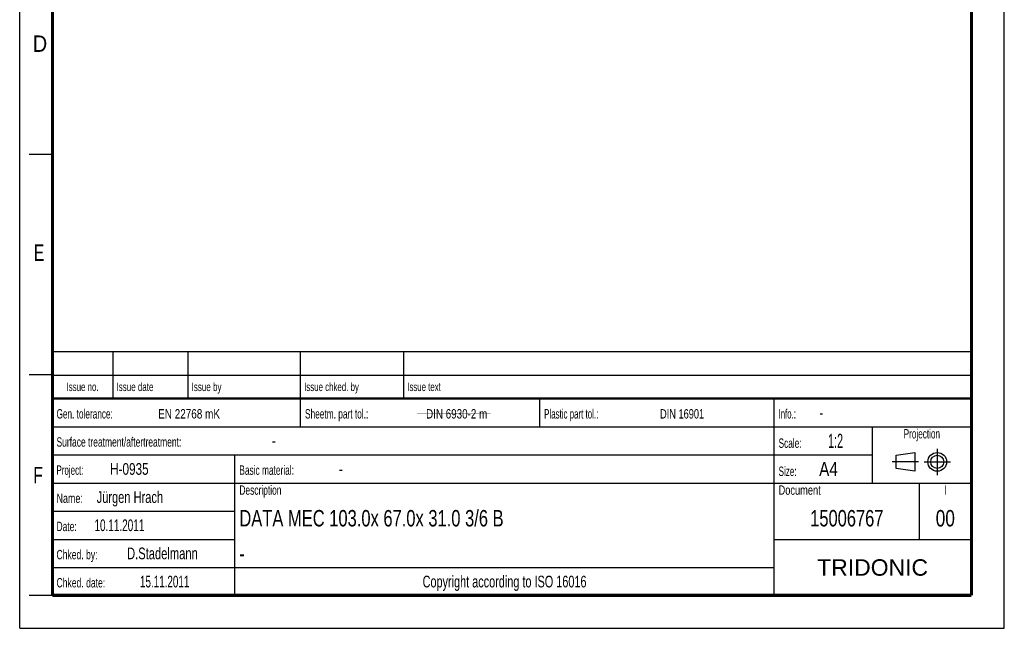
# Model space of a CAD drawing. Header units: millimetres. Extents: x 0 to 210, y 0 to 297.
# Tile 1 of 9: x 0 to 210, y 0 to 130. Entities that reach past the tile are written whole.
import ezdxf
from ezdxf.enums import TextEntityAlignment as Align

# ---------------------------------------------------------------- set-up
doc = ezdxf.new("R2010")
doc.units = ezdxf.units.MM
doc.header["$LTSCALE"] = 19.36
doc.linetypes.add('CENTER', pattern=[0.6, 0.375, -0.075, 0.075, -0.075])
doc.layers.get('0').update_dxf_attribs({"linetype": 'CONTINUOUS'})
doc.layers.add('DEFAULT_1', color=7, linetype='CENTER')
doc.layers.add('Z_NOTICE', color=7, linetype='CONTINUOUS')
doc.styles.add('TEXTSTYLE_2', font='txt', dxfattribs={"width": 0.75})
doc.styles.add('TEXTSTYLE_5', font='arial.ttf')

# ---------------------------------------------------------------- blocks, each defined once
blk = doc.blocks.new('SYMBOL_2_BL0', base_point=(192.31, 35.47))
at = {"color": 2, "linetype": 'CONTINUOUS'}
for p, q in [((186.91, 36.87), (190.91, 37.47)), ((186.91, 34.07), (186.91, 36.87)), ((190.91, 37.47), (190.91, 33.47)), ((190.91, 33.47), (186.91, 34.07))]:
    blk.add_line(p, q, dxfattribs=at)
for radius in [2, 1.4]:
    blk.add_circle((195.71, 35.47), radius, dxfattribs=at)
at = {"layer": 'DEFAULT_1', "color": 2, "linetype": 'CENTER'}
for p, q in [((195.71, 38.27), (195.71, 32.67)), ((191.71, 35.47), (186.11, 35.47)), ((192.91, 35.47), (198.5, 35.47))]:
    blk.add_line(p, q, dxfattribs=at)

msp = doc.modelspace()

# ---------------------------------------------------------------- linework, layer by layer
at = {"color": 2, "linetype": 'CONTINUOUS'}
for p, q in [((0, 0), (0, 297)), ((210, 0), (210, 297)), ((7, 101), (2, 101)), ((6.914, 48.96), (6.914, 58.96)), ((6.914, 58.96), (202.914, 58.96)), ((19.914, 48.96), (19.914, 58.96)), ((35.914, 48.96), (35.914, 58.96)), ((59.914, 48.96), (59.914, 58.96)), ((81.914, 48.96), (81.914, 58.96)), ((202.914, 48.96), (202.914, 58.96)), ((7, 54), (2, 54)), ((6.914, 53.96), (202.914, 53.96)), ((6.914, 6.96), (6.914, 48.96)), ((6.914, 48.96), (202.914, 48.96)), ((6.914, 48.96), (202.914, 48.96)), ((59.914, 42.96), (59.914, 48.96)), ((110.914, 42.96), (110.914, 48.96)), ((160.914, 6.96), (160.914, 48.96)), ((202.914, 6.96), (202.914, 48.96)), ((6.914, 42.96), (202.914, 42.96)), ((181.914, 30.96), (181.914, 42.96)), ((6.914, 36.96), (181.914, 36.96)), ((45.914, 6.96), (45.914, 36.96)), ((6.914, 30.96), (202.914, 30.96)), ((191.914, 18.96), (191.914, 30.96)), ((6.914, 24.96), (45.914, 24.96)), ((6.914, 18.96), (45.914, 18.96)), ((160.914, 18.96), (202.914, 18.96)), ((6.914, 12.96), (160.914, 12.96)), ((7, 7), (2, 7)), ((6.914, 6.96), (202.914, 6.96)), ((0, 0), (210, 0))]:
    msp.add_line(p, q, dxfattribs=at)
at = {"color": 7, "linetype": 'CONTINUOUS'}
for points, const_width in [([(7, 7), (7, 290)], 0.7), ([(203, 7), (203, 290)], 0.7), ([(7, 49), (203, 49)], 0.5), ([(7.399, 45.763), (160.804, 45.665)], 0.01), ([(7, 7), (203, 7)], 0.7)]:
    msp.add_lwpolyline(points, dxfattribs=dict(at, const_width=const_width))

# ---------------------------------------------------------------- block references
at = {"color": 2, "linetype": 'CONTINUOUS'}
msp.add_blockref('SYMBOL_2_BL0', (192.305, 35.47), dxfattribs=at)

# ---------------------------------------------------------------- texts
at = {"color": 5, "linetype": 'CONTINUOUS', "style": 'TEXTSTYLE_2'}
for s, width, p in [('D', 0.904762, (2.807, 122.857)), ('E', 0.714286, (3.002, 78.302)), ('F', 0.714286, (2.922, 30.897))]:
    msp.add_text(s, height=3.5, dxfattribs=dict(at, width=width)).set_placement(p)
at = {"layer": 'Z_NOTICE', "color": 5, "linetype": 'CONTINUOUS', "style": 'TEXTSTYLE_2'}
for s, height, width, p in [('Issue date ', 1.8, 0.707792, (20.664, 50.56)), ('Issue by ', 1.8, 0.71164, (36.664, 50.56)), ('Issue chked. by', 1.8, 0.698413, (60.664, 50.56)), ('Issue text ', 1.8, 0.694805, (82.664, 50.56)), ('Gen. tolerance:', 2, 0.657143, (7.851, 44.71)), ('EN 22768 mK', 2, 0.792208, (29.53, 44.71)), ('Sheetm. part tol.:', 2, 0.662698, (60.851, 44.71)), ('DIN 6930-2 m', 2, 0.78373, (86.672, 44.71)), ('Plastic part tol.:', 2, 0.632275, (111.851, 44.71)), ('DIN 16901', 2, 0.73545, (136.577, 44.71)), ('Info.: ', 2, 0.622449, (161.851, 44.71)), ('-', 2.5, 0.714286, (170.565, 44.71)), ('Surface treatment/aftertreatment: ', 2, 0.67577, (7.851, 38.71)), ('Scale:  ', 2, 0.660714, (161.851, 38.46)), ('1:2', 3, 0.571429, (172.422, 38.46)), ('-', 2.5, 0.714286, (53.803, 38.71)), ('Project: ', 2, 0.634921, (7.851, 32.71)), ('H-0935', 2.5, 0.75, (19.28, 32.71)), ('Basic material: ', 2, 0.66369, (46.851, 32.71)), ('-', 2.5, 0.714286, (68.089, 32.71)), ('Size: ', 2, 0.646825, (161.851, 32.46)), (' A4', 3, 0.809524, (169.613, 32.46)), ('Jürgen Hrach', 2.5, 0.705357, (16.422, 26.71)), ('Description', 2, 0.670996, (46.851, 28.46)), ('Document', 2, 0.738095, (161.851, 28.46)), ('Name: ', 2, 0.714286, (7.851, 26.71)), ('10.11.2011', 2.5, 0.635714, (15.946, 20.71)), ('Date: ', 2, 0.674603, (7.851, 20.71)), ('Chked. by: ', 2, 0.683983, (7.851, 14.71)), ('D.Stadelmann', 2.5, 0.712302, (22.899, 14.71)), ('Chked. date: ', 2, 0.684982, (7.851, 8.71)), ('15.11.2011', 2.5, 0.628571, (25.661, 8.71))]:
    msp.add_text(s, height=height, dxfattribs=dict(at, width=width)).set_placement(p)
for s, height, width, p in [('Issue no.', 1.8, 0.698413, (13.414, 50.56)), ('Projection', 2, 0.652381, (192.414, 40.46)), ('I', 2, 0.642857, (197.414, 28.46)), ('Copyright according to ISO 16016', 2.5, 0.694196, (103.414, 8.71))]:
    msp.add_text(s, height=height, dxfattribs=dict(at, width=width)).set_placement(p, align=Align.CENTER)
at = {"layer": 'Z_NOTICE', "color": 7, "linetype": 'CONTINUOUS', "style": 'TEXTSTYLE_2'}
for s, width, p in [('DATA MEC 103.0x 67.0x 31.0 3/6 B', 0.752232, (46.851, 21.71)), ('-', 0.714286, (46.851, 14.21))]:
    msp.add_text(s, height=3.5, dxfattribs=dict(at, width=width)).set_placement(p)
for s, width, p in [('15006767', 0.75, (176.414, 21.71)), ('00', 0.785714, (197.414, 21.71))]:
    msp.add_text(s, height=3.5, dxfattribs=dict(at, width=width)).set_placement(p, align=Align.CENTER)
at = {"layer": 'Z_NOTICE', "color": 5, "linetype": 'CONTINUOUS', "style": 'TEXTSTYLE_5'}
msp.add_text('TRIDONIC', height=3.5, dxfattribs=at).set_placement((181.914, 11.21), align=Align.CENTER)

doc.saveas('drawing.dxf')
